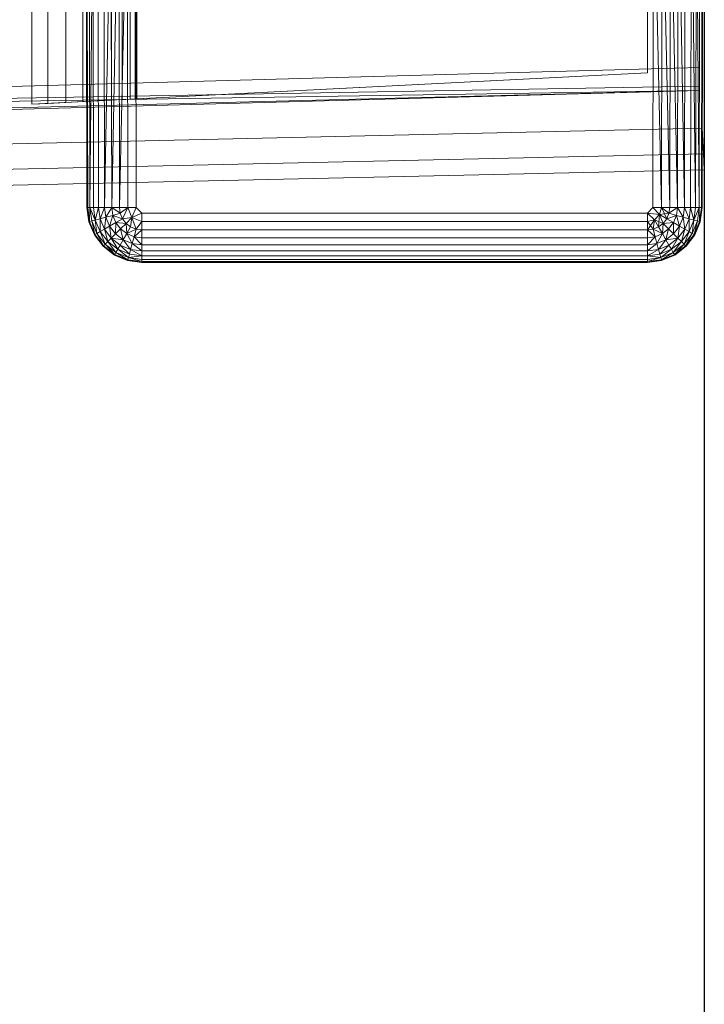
# Model space of a CAD drawing. Header units: metres. Extents: x 391.1 to 427.5, y 12.8 to 28.4.
# Tile 127 of 149: x 406.994 to 407.177, y 26.925 to 27.188. Entities that reach past the tile are written whole.
import ezdxf

# ---------------------------------------------------------------- set-up
doc = ezdxf.new("R2010")
doc.units = ezdxf.units.M
for name, color, linetype, lineweight in [('A-DETL-____-MBND', 7, 'Continuous', 18), ('A-WALL-____-MCUT', 7, 'Continuous', 25), ('A-WALL-____-OTLN', 7, 'Continuous', 25)]:
    doc.layers.add(name, color=color, linetype=linetype, lineweight=lineweight)

# ---------------------------------------------------------------- blocks, each defined once
blk = doc.blocks.new('Family - Evans PA-152028-03_TEL_P0A')
at = {"layer": 'A-WALL-____-MCUT', "color": 253, "true_color": 0xaaaaaa}
blk.add_line((0, 0), (0.8, 0), dxfattribs=at)
at = {"layer": 'A-WALL-____-OTLN', "color": 253, "true_color": 0xaaaaaa}
blk.add_line((0, 0), (0.8, 0), dxfattribs=at)
at = {"layer": 'A-WALL-____-OTLN', "color": 253, "lineweight": 18, "true_color": 0xaaaaaa}
blk.add_line((0, 0), (1.66046, 0), dxfattribs=at)
blk = doc.blocks.new('Family - Inodor PA-152420-03_TEL_P0A')
at = {"layer": 'A-DETL-____-MBND', "color": 253, "true_color": 0xaaaaaa}
for p, q in [((0.56258, 0.01465), (0.56258, 0.38826)), ((0.56258, 0.01465), (0.56258, 0.38826)), ((0.72691, 0.38826), (0.72691, 0.01465)), ((0.72691, 0.38826), (0.72691, 0.01465)), ((0.72691, 0.03582), (0.72691, 0.36417)), ((0.72691, 0.36417), (0.72691, 0.03582)), ((0.72747, 0.36417), (0.72747, 0.03582)), ((0.72747, 0.03582), (0.72747, 0.36417)), ((0.54781, 0.3624), (0.54781, 0.04228)), ((0.55211, 0.04249), (0.55211, 0.36218)), ((0.55695, 0.04274), (0.55695, 0.36194)), ((0.56149, 0.04297), (0.56149, 0.36171)), ((0.5656, 0.04318), (0.56559, 0.3615)), ((0.56914, 0.04336), (0.56914, 0.36132)), ((0.57201, 0.04351), (0.57201, 0.36117)), ((0.57413, 0.04361), (0.57413, 0.36106)), ((0.57542, 0.04368), (0.57542, 0.361)), ((0.57586, 0.0437), (0.57586, 0.36098)), ((0.71226, 0.05064), (0.71226, 0.35403)), ((0.71226, 0.05064), (0.71226, 0.35403)), ((0.56258, 0.01465), (0.56238, 0.10805)), ((0.56258, 0.01465), (0.56238, 0.10805)), ((0.56278, 0.01465), (0.56258, 0.10805)), ((0.56278, 0.01465), (0.56258, 0.10805)), ((0.56258, 0.10805), (0.56258, 0.01465)), ((0.56258, 0.10805), (0.56278, 0.01465)), ((0.56258, 0.10805), (0.56258, 0.01465)), ((0.56338, 0.01465), (0.56318, 0.10805)), ((0.56338, 0.01465), (0.56318, 0.10805)), ((0.56318, 0.10805), (0.56338, 0.01465)), ((0.56415, 0.10805), (0.56338, 0.01465)), ((0.56415, 0.10805), (0.56338, 0.01465)), ((0.56435, 0.01465), (0.56415, 0.10805)), ((0.56435, 0.01465), (0.56415, 0.10805)), ((0.56415, 0.10805), (0.56435, 0.01465)), ((0.56567, 0.01465), (0.56547, 0.10805)), ((0.56567, 0.01465), (0.56547, 0.10805)), ((0.56547, 0.10805), (0.56567, 0.01465)), ((0.5673, 0.01465), (0.5671, 0.10805)), ((0.5673, 0.01465), (0.5671, 0.10805)), ((0.5671, 0.10805), (0.5673, 0.01465)), ((0.56898, 0.10805), (0.5673, 0.01465)), ((0.56898, 0.10805), (0.5673, 0.01465)), ((0.56918, 0.01465), (0.56898, 0.10805)), ((0.56918, 0.01465), (0.56898, 0.10805)), ((0.56898, 0.10805), (0.56918, 0.01465)), ((0.57106, 0.10805), (0.56918, 0.01465)), ((0.57106, 0.10805), (0.56918, 0.01465)), ((0.57126, 0.01465), (0.57106, 0.10805)), ((0.57126, 0.01465), (0.57106, 0.10805)), ((0.57106, 0.10805), (0.57126, 0.01465)), ((0.57328, 0.10805), (0.57126, 0.01465)), ((0.57328, 0.10805), (0.57126, 0.01465)), ((0.57348, 0.01465), (0.57328, 0.10805)), ((0.57348, 0.01465), (0.57328, 0.10805)), ((0.57328, 0.10805), (0.57348, 0.01465)), ((0.57556, 0.10805), (0.57576, 0.01465)), ((0.57556, 0.10805), (0.57576, 0.01465)), ((0.57556, 0.10805), (0.57576, 0.01465)), ((0.71393, 0.10805), (0.71373, 0.01465)), ((0.71393, 0.10805), (0.71373, 0.01465)), ((0.71393, 0.10805), (0.71373, 0.01465)), ((0.71601, 0.01465), (0.71393, 0.10805)), ((0.71393, 0.10805), (0.71601, 0.01465)), ((0.71621, 0.10805), (0.71601, 0.01465)), ((0.71621, 0.10805), (0.71601, 0.01465)), ((0.71621, 0.10805), (0.71601, 0.01465)), ((0.71823, 0.01465), (0.71621, 0.10805)), ((0.71621, 0.10805), (0.71823, 0.01465)), ((0.71843, 0.10805), (0.71823, 0.01465)), ((0.71843, 0.10805), (0.71823, 0.01465)), ((0.71843, 0.10805), (0.71823, 0.01465)), ((0.72031, 0.01465), (0.71843, 0.10805)), ((0.71843, 0.10805), (0.72031, 0.01465)), ((0.72051, 0.10805), (0.72031, 0.01465)), ((0.72051, 0.10805), (0.72031, 0.01465)), ((0.72051, 0.10805), (0.72031, 0.01465)), ((0.72219, 0.01465), (0.72051, 0.10805)), ((0.72051, 0.10805), (0.72219, 0.01465)), ((0.72239, 0.10805), (0.72219, 0.01465)), ((0.72239, 0.10805), (0.72219, 0.01465)), ((0.72239, 0.10805), (0.72219, 0.01465)), ((0.72402, 0.10805), (0.72382, 0.01465)), ((0.72402, 0.10805), (0.72382, 0.01465)), ((0.72402, 0.10805), (0.72382, 0.01465)), ((0.72514, 0.01465), (0.72402, 0.10805)), ((0.72402, 0.10805), (0.72514, 0.01465)), ((0.72534, 0.10805), (0.72514, 0.01465)), ((0.72534, 0.10805), (0.72514, 0.01465)), ((0.72534, 0.10805), (0.72514, 0.01465)), ((0.72611, 0.01465), (0.72534, 0.10805)), ((0.72534, 0.10805), (0.72611, 0.01465)), ((0.72631, 0.10805), (0.72611, 0.01465)), ((0.72631, 0.10805), (0.72611, 0.01465)), ((0.72631, 0.10805), (0.72611, 0.01465)), ((0.72691, 0.10805), (0.72671, 0.01465)), ((0.72691, 0.10805), (0.72671, 0.01465)), ((0.72691, 0.10805), (0.72671, 0.01465)), ((0.72711, 0.10805), (0.72691, 0.01465)), ((0.72711, 0.10805), (0.72691, 0.01465)), ((0.72691, 0.01465), (0.72691, 0.10805)), ((0.72691, 0.10805), (0.72691, 0.01465)), ((0.7262, 0.07896), (0.7262, 0.05207)), ((0.7262, 0.05207), (0.21652, 0.03799)), ((0.71226, 0.05064), (0.54781, 0.04228)), ((0.57586, 0.0437), (0.71226, 0.05064)), ((0.7262, 0.05207), (0.7262, 0.04712)), ((0.7262, 0.04712), (0.21652, 0.03799)), ((0.7262, 0.04594), (0.21652, 0.03799)), ((0.7262, 0.04594), (0.21652, 0.03305)), ((0.7262, 0.04594), (0.21652, 0.03186)), ((0.7262, 0.04712), (0.7262, 0.04594)), ((0.54781, 0.04228), (0.55211, 0.04249)), ((0.55211, 0.04249), (0.55695, 0.04274)), ((0.55695, 0.04274), (0.56149, 0.04297)), ((0.56149, 0.04297), (0.5656, 0.04318)), ((0.5656, 0.04318), (0.56914, 0.04336)), ((0.56914, 0.04336), (0.57201, 0.04351)), ((0.57201, 0.04351), (0.57413, 0.04361)), ((0.57413, 0.04361), (0.57542, 0.04368)), ((0.57542, 0.04368), (0.57586, 0.0437)), ((0.40749, 0.0287), (0.72691, 0.03582)), ((0.40749, 0.0287), (0.72691, 0.03582)), ((0.72725, 0.02899), (0.72691, 0.03582)), ((0.72691, 0.03582), (0.72725, 0.02899)), ((0.72747, 0.03582), (0.72747, 0.02899)), ((0.72747, 0.02899), (0.72747, 0.03582)), ((0.40776, 0.02187), (0.72725, 0.02899)), ((0.40776, 0.02187), (0.72725, 0.02899)), ((0.72747, 0.02477), (0.72725, 0.02899)), ((0.72725, 0.02899), (0.72747, 0.02477)), ((0.72747, 0.02899), (0.72747, 0.02477)), ((0.72747, 0.02477), (0.72747, 0.02899)), ((0.40793, 0.01764), (0.72747, 0.02477)), ((0.40793, 0.01764), (0.72747, 0.02477)), ((0.56278, 0.01465), (0.56258, 0.01465)), ((0.56308, 0.01086), (0.56258, 0.01465)), ((0.56308, 0.01086), (0.56258, 0.01465)), ((0.56308, 0.01086), (0.56258, 0.01465)), ((0.56278, 0.01465), (0.56258, 0.01465)), ((0.56278, 0.01465), (0.56258, 0.01465)), ((0.56308, 0.01086), (0.56258, 0.01465)), ((0.56338, 0.01465), (0.56278, 0.01465)), ((0.56328, 0.01091), (0.56278, 0.01465)), ((0.56278, 0.01465), (0.56338, 0.01465)), ((0.56338, 0.01465), (0.56278, 0.01465)), ((0.56328, 0.01091), (0.56278, 0.01465)), ((0.56278, 0.01465), (0.56308, 0.01086)), ((0.56278, 0.01465), (0.56328, 0.01091)), ((0.56278, 0.01465), (0.56308, 0.01086)), ((0.56338, 0.01465), (0.56328, 0.01091)), ((0.56338, 0.01465), (0.56328, 0.01091)), ((0.56435, 0.01465), (0.56338, 0.01465)), ((0.56385, 0.01106), (0.56338, 0.01465)), ((0.56435, 0.01465), (0.56338, 0.01465)), ((0.56435, 0.01465), (0.56338, 0.01465)), ((0.56479, 0.01132), (0.56338, 0.01465)), ((0.56338, 0.01465), (0.56479, 0.01132)), ((0.56338, 0.01465), (0.56385, 0.01106)), ((0.56338, 0.01465), (0.56385, 0.01106)), ((0.56567, 0.01465), (0.56435, 0.01465)), ((0.56479, 0.01132), (0.56435, 0.01465)), ((0.56435, 0.01465), (0.56567, 0.01465)), ((0.56567, 0.01465), (0.56435, 0.01465)), ((0.56479, 0.01132), (0.56435, 0.01465)), ((0.56435, 0.01465), (0.56479, 0.01132)), ((0.56567, 0.01465), (0.56479, 0.01132)), ((0.56567, 0.01465), (0.56479, 0.01132)), ((0.5673, 0.01465), (0.56567, 0.01465)), ((0.56607, 0.01166), (0.56567, 0.01465)), ((0.56567, 0.01465), (0.5673, 0.01465)), ((0.5673, 0.01465), (0.56567, 0.01465)), ((0.56607, 0.01166), (0.56567, 0.01465)), ((0.56567, 0.01465), (0.56607, 0.01166)), ((0.5673, 0.01465), (0.56607, 0.01166)), ((0.5673, 0.01465), (0.56607, 0.01166)), ((0.56918, 0.01465), (0.5673, 0.01465)), ((0.56764, 0.01208), (0.5673, 0.01465)), ((0.56918, 0.01465), (0.5673, 0.01465)), ((0.56918, 0.01465), (0.5673, 0.01465)), ((0.56764, 0.01208), (0.5673, 0.01465)), ((0.5673, 0.01465), (0.56764, 0.01208)), ((0.56918, 0.01465), (0.56764, 0.01208)), ((0.56918, 0.01465), (0.56764, 0.01208)), ((0.57126, 0.01465), (0.56918, 0.01465)), ((0.56946, 0.01257), (0.56918, 0.01465)), ((0.57126, 0.01465), (0.56918, 0.01465)), ((0.57126, 0.01465), (0.56918, 0.01465)), ((0.57147, 0.01311), (0.56918, 0.01465)), ((0.56918, 0.01465), (0.57147, 0.01311)), ((0.56918, 0.01465), (0.56946, 0.01257)), ((0.56918, 0.01465), (0.56946, 0.01257)), ((0.57348, 0.01465), (0.57126, 0.01465)), ((0.57147, 0.01311), (0.57126, 0.01465)), ((0.57348, 0.01465), (0.57126, 0.01465)), ((0.57126, 0.01465), (0.57147, 0.01311)), ((0.57126, 0.01465), (0.57348, 0.01465)), ((0.57126, 0.01465), (0.57147, 0.01311)), ((0.57348, 0.01465), (0.57147, 0.01311)), ((0.57348, 0.01465), (0.57147, 0.01311)), ((0.57348, 0.01465), (0.57147, 0.01311)), ((0.57348, 0.01465), (0.57206, 0.01167)), ((0.57348, 0.01465), (0.57206, 0.01167)), ((0.57576, 0.01465), (0.57348, 0.01465)), ((0.57458, 0.012), (0.57348, 0.01465)), ((0.57348, 0.01465), (0.57576, 0.01465)), ((0.57348, 0.01465), (0.57458, 0.012)), ((0.57576, 0.01465), (0.57458, 0.012)), ((0.57576, 0.01465), (0.57458, 0.012)), ((0.57723, 0.01318), (0.57458, 0.012)), ((0.57723, 0.01318), (0.57458, 0.012)), ((0.57723, 0.01318), (0.57576, 0.01465)), ((0.57576, 0.01465), (0.57723, 0.01318)), ((0.57576, 0.01465), (0.57723, 0.01318)), ((0.71226, 0.01318), (0.57723, 0.01318)), ((0.57723, 0.01318), (0.57723, 0.0109)), ((0.71226, 0.01318), (0.57723, 0.01318)), ((0.71226, 0.01318), (0.57723, 0.01318)), ((0.57723, 0.01318), (0.57723, 0.0109)), ((0.71373, 0.01465), (0.71226, 0.01318)), ((0.71373, 0.01465), (0.71226, 0.01318)), ((0.71373, 0.01465), (0.71226, 0.01318)), ((0.71413, 0.0114), (0.71226, 0.01318)), ((0.71226, 0.01318), (0.71226, 0.0109)), ((0.71551, 0.01277), (0.71226, 0.01318)), ((0.71226, 0.01318), (0.71551, 0.01277)), ((0.71226, 0.01318), (0.71413, 0.0114)), ((0.71226, 0.01318), (0.71226, 0.0109)), ((0.71226, 0.01318), (0.71413, 0.0114)), ((0.71226, 0.01318), (0.71226, 0.0109)), ((0.71601, 0.01465), (0.71373, 0.01465)), ((0.71551, 0.01277), (0.71373, 0.01465)), ((0.71601, 0.01465), (0.71373, 0.01465)), ((0.71373, 0.01465), (0.71601, 0.01465)), ((0.71373, 0.01465), (0.71551, 0.01277)), ((0.71373, 0.01465), (0.71551, 0.01277)), ((0.71601, 0.01465), (0.71551, 0.01277)), ((0.71601, 0.01465), (0.71551, 0.01277)), ((0.71601, 0.01465), (0.71551, 0.01277)), ((0.71823, 0.01465), (0.71601, 0.01465)), ((0.71802, 0.01311), (0.71601, 0.01465)), ((0.71823, 0.01465), (0.71601, 0.01465)), ((0.71823, 0.01465), (0.71601, 0.01465)), ((0.71802, 0.01311), (0.71601, 0.01465)), ((0.71601, 0.01465), (0.71802, 0.01311)), ((0.71601, 0.01465), (0.71743, 0.01167)), ((0.71601, 0.01465), (0.71743, 0.01167)), ((0.71802, 0.01311), (0.71823, 0.01465)), ((0.72031, 0.01465), (0.71802, 0.01311)), ((0.71802, 0.01311), (0.71823, 0.01465)), ((0.72031, 0.01465), (0.71802, 0.01311)), ((0.71823, 0.01465), (0.71802, 0.01311)), ((0.72031, 0.01465), (0.71823, 0.01465)), ((0.72031, 0.01465), (0.71823, 0.01465)), ((0.72031, 0.01465), (0.71823, 0.01465)), ((0.72031, 0.01465), (0.72003, 0.01257)), ((0.72031, 0.01465), (0.72003, 0.01257)), ((0.72031, 0.01465), (0.72003, 0.01257)), ((0.72219, 0.01465), (0.72031, 0.01465)), ((0.72219, 0.01465), (0.72031, 0.01465)), ((0.72219, 0.01465), (0.72031, 0.01465)), ((0.72185, 0.01208), (0.72031, 0.01465)), ((0.72031, 0.01465), (0.72185, 0.01208)), ((0.72219, 0.01465), (0.72185, 0.01208)), ((0.72219, 0.01465), (0.72185, 0.01208)), ((0.72219, 0.01465), (0.72185, 0.01208)), ((0.72382, 0.01465), (0.72219, 0.01465)), ((0.72382, 0.01465), (0.72219, 0.01465)), ((0.72382, 0.01465), (0.72219, 0.01465)), ((0.72342, 0.01166), (0.72219, 0.01465)), ((0.72219, 0.01465), (0.72342, 0.01166)), ((0.72382, 0.01465), (0.72342, 0.01166)), ((0.72382, 0.01465), (0.72342, 0.01166)), ((0.72382, 0.01465), (0.72342, 0.01166)), ((0.72514, 0.01465), (0.72382, 0.01465)), ((0.72514, 0.01465), (0.72382, 0.01465)), ((0.72514, 0.01465), (0.72382, 0.01465)), ((0.7247, 0.01132), (0.72382, 0.01465)), ((0.72382, 0.01465), (0.7247, 0.01132)), ((0.7247, 0.01132), (0.72514, 0.01465)), ((0.72611, 0.01465), (0.7247, 0.01132)), ((0.7247, 0.01132), (0.72514, 0.01465)), ((0.72611, 0.01465), (0.7247, 0.01132)), ((0.72514, 0.01465), (0.7247, 0.01132)), ((0.72611, 0.01465), (0.72514, 0.01465)), ((0.72611, 0.01465), (0.72514, 0.01465)), ((0.72611, 0.01465), (0.72514, 0.01465)), ((0.72611, 0.01465), (0.72564, 0.01106)), ((0.72611, 0.01465), (0.72564, 0.01106)), ((0.72611, 0.01465), (0.72564, 0.01106)), ((0.72671, 0.01465), (0.72611, 0.01465)), ((0.72671, 0.01465), (0.72611, 0.01465)), ((0.72671, 0.01465), (0.72611, 0.01465)), ((0.72621, 0.01091), (0.72611, 0.01465)), ((0.72611, 0.01465), (0.72621, 0.01091)), ((0.72671, 0.01465), (0.72621, 0.01091)), ((0.72671, 0.01465), (0.72621, 0.01091)), ((0.72671, 0.01465), (0.72621, 0.01091)), ((0.72691, 0.01465), (0.72641, 0.01086)), ((0.72691, 0.01465), (0.72641, 0.01086)), ((0.72691, 0.01465), (0.72641, 0.01086)), ((0.72691, 0.01465), (0.72641, 0.01086)), ((0.72641, 0.01086), (0.72671, 0.01465)), ((0.72671, 0.01465), (0.72641, 0.01086)), ((0.72691, 0.01465), (0.72671, 0.01465)), ((0.72691, 0.01465), (0.72671, 0.01465)), ((0.72691, 0.01465), (0.72671, 0.01465)), ((0.56328, 0.01091), (0.56308, 0.01086)), ((0.56328, 0.01091), (0.56308, 0.01086)), ((0.56328, 0.01091), (0.56308, 0.01086)), ((0.56455, 0.00733), (0.56308, 0.01086)), ((0.56455, 0.00733), (0.56308, 0.01086)), ((0.56455, 0.00733), (0.56308, 0.01086)), ((0.56455, 0.00733), (0.56308, 0.01086)), ((0.56385, 0.01106), (0.56328, 0.01091)), ((0.56385, 0.01106), (0.56328, 0.01091)), ((0.56385, 0.01106), (0.56328, 0.01091)), ((0.56472, 0.00743), (0.56328, 0.01091)), ((0.56472, 0.00743), (0.56328, 0.01091)), ((0.56328, 0.01091), (0.56455, 0.00733)), ((0.56328, 0.01091), (0.56472, 0.00743)), ((0.56328, 0.01091), (0.56455, 0.00733)), ((0.56479, 0.01132), (0.56385, 0.01106)), ((0.56479, 0.01132), (0.56385, 0.01106)), ((0.56479, 0.01132), (0.56385, 0.01106)), ((0.56524, 0.00772), (0.56385, 0.01106)), ((0.56524, 0.00772), (0.56385, 0.01106)), ((0.56385, 0.01106), (0.56472, 0.00743)), ((0.56385, 0.01106), (0.56524, 0.00772)), ((0.56385, 0.01106), (0.56472, 0.00743)), ((0.56607, 0.01166), (0.56479, 0.01132)), ((0.56607, 0.01166), (0.56479, 0.01132)), ((0.56607, 0.01166), (0.56479, 0.01132)), ((0.56608, 0.00821), (0.56479, 0.01132)), ((0.56608, 0.00821), (0.56479, 0.01132)), ((0.56479, 0.01132), (0.56524, 0.00772)), ((0.56479, 0.01132), (0.56608, 0.00821)), ((0.56479, 0.01132), (0.56524, 0.00772)), ((0.56764, 0.01208), (0.56607, 0.01166)), ((0.56764, 0.01208), (0.56607, 0.01166)), ((0.56764, 0.01208), (0.56607, 0.01166)), ((0.56722, 0.00887), (0.56607, 0.01166)), ((0.56722, 0.00887), (0.56607, 0.01166)), ((0.56607, 0.01166), (0.56608, 0.00821)), ((0.56607, 0.01166), (0.56722, 0.00887)), ((0.56607, 0.01166), (0.56608, 0.00821)), ((0.56764, 0.01208), (0.56722, 0.00887)), ((0.56764, 0.01208), (0.56722, 0.00887)), ((0.56946, 0.01257), (0.56764, 0.01208)), ((0.56946, 0.01257), (0.56764, 0.01208)), ((0.56946, 0.01257), (0.56764, 0.01208)), ((0.56863, 0.00968), (0.56764, 0.01208)), ((0.56863, 0.00968), (0.56764, 0.01208)), ((0.56764, 0.01208), (0.56863, 0.00968)), ((0.56946, 0.01257), (0.56863, 0.00968)), ((0.56946, 0.01257), (0.56863, 0.00968)), ((0.57026, 0.01062), (0.56863, 0.00968)), ((0.57026, 0.01062), (0.56863, 0.00968)), ((0.57026, 0.01062), (0.56863, 0.00968)), ((0.57147, 0.01311), (0.56946, 0.01257)), ((0.57147, 0.01311), (0.56946, 0.01257)), ((0.57147, 0.01311), (0.56946, 0.01257)), ((0.57026, 0.01062), (0.56946, 0.01257)), ((0.57206, 0.01167), (0.56946, 0.01257)), ((0.56946, 0.01257), (0.57206, 0.01167)), ((0.56946, 0.01257), (0.57026, 0.01062)), ((0.56946, 0.01257), (0.57026, 0.01062)), ((0.57026, 0.01062), (0.57021, 0.00763)), ((0.57026, 0.01062), (0.57021, 0.00763)), ((0.57206, 0.01167), (0.57026, 0.01062)), ((0.57206, 0.01167), (0.57026, 0.01062)), ((0.57206, 0.01167), (0.57026, 0.01062)), ((0.57154, 0.00896), (0.57026, 0.01062)), ((0.57301, 0.01043), (0.57026, 0.01062)), ((0.57026, 0.01062), (0.57301, 0.01043)), ((0.57026, 0.01062), (0.57154, 0.00896)), ((0.57026, 0.01062), (0.57154, 0.00896)), ((0.57206, 0.01167), (0.57147, 0.01311)), ((0.57206, 0.01167), (0.57147, 0.01311)), ((0.57147, 0.01311), (0.57206, 0.01167)), ((0.57458, 0.012), (0.57206, 0.01167)), ((0.57458, 0.012), (0.57206, 0.01167)), ((0.57458, 0.012), (0.57206, 0.01167)), ((0.57301, 0.01043), (0.57206, 0.01167)), ((0.57301, 0.01043), (0.57206, 0.01167)), ((0.57206, 0.01167), (0.57301, 0.01043)), ((0.57458, 0.012), (0.57301, 0.01043)), ((0.57458, 0.012), (0.57301, 0.01043)), ((0.57458, 0.012), (0.57301, 0.01043)), ((0.57458, 0.012), (0.57425, 0.00948)), ((0.57458, 0.012), (0.57425, 0.00948)), ((0.57458, 0.012), (0.57425, 0.00948)), ((0.57723, 0.0109), (0.57458, 0.012)), ((0.57458, 0.012), (0.57723, 0.0109)), ((0.57458, 0.012), (0.57569, 0.00888)), ((0.57458, 0.012), (0.57569, 0.00888)), ((0.57723, 0.0109), (0.57569, 0.00888)), ((0.57723, 0.0109), (0.57569, 0.00888)), ((0.57723, 0.0109), (0.57569, 0.00888)), ((0.71226, 0.0109), (0.57723, 0.0109)), ((0.57723, 0.0109), (0.57723, 0.00868)), ((0.71226, 0.0109), (0.57723, 0.0109)), ((0.57723, 0.0109), (0.57723, 0.00868)), ((0.71226, 0.0109), (0.57723, 0.0109)), ((0.57723, 0.0109), (0.57723, 0.00868)), ((0.71413, 0.0114), (0.71226, 0.0109)), ((0.71413, 0.0114), (0.71226, 0.0109)), ((0.71413, 0.0114), (0.71226, 0.00868)), ((0.71413, 0.0114), (0.71226, 0.0109)), ((0.71413, 0.0114), (0.71226, 0.00868)), ((0.7138, 0.00888), (0.71226, 0.0109)), ((0.71226, 0.0109), (0.71226, 0.00868)), ((0.71226, 0.00868), (0.71226, 0.0109)), ((0.71226, 0.0109), (0.71226, 0.00868)), ((0.71413, 0.0114), (0.7138, 0.00888)), ((0.71413, 0.0114), (0.7138, 0.00888)), ((0.71413, 0.0114), (0.7138, 0.00888)), ((0.71551, 0.01277), (0.71413, 0.0114)), ((0.71551, 0.01277), (0.71413, 0.0114)), ((0.71551, 0.01277), (0.71413, 0.0114)), ((0.71648, 0.01043), (0.71413, 0.0114)), ((0.71524, 0.00948), (0.71413, 0.0114)), ((0.71524, 0.00948), (0.71413, 0.0114)), ((0.71413, 0.0114), (0.71524, 0.00948)), ((0.71551, 0.01277), (0.71524, 0.00948)), ((0.71551, 0.01277), (0.71524, 0.00948)), ((0.71802, 0.01311), (0.71551, 0.01277)), ((0.71743, 0.01167), (0.71551, 0.01277)), ((0.71648, 0.01043), (0.71551, 0.01277)), ((0.71743, 0.01167), (0.71551, 0.01277)), ((0.71551, 0.01277), (0.71743, 0.01167)), ((0.71551, 0.01277), (0.71648, 0.01043)), ((0.71551, 0.01277), (0.71648, 0.01043)), ((0.71743, 0.01167), (0.71648, 0.01043)), ((0.71743, 0.01167), (0.71648, 0.01043)), ((0.71743, 0.01167), (0.71648, 0.01043)), ((0.71923, 0.01062), (0.71648, 0.01043)), ((0.71923, 0.01062), (0.71648, 0.01043)), ((0.71802, 0.01311), (0.71743, 0.01167)), ((0.71802, 0.01311), (0.71743, 0.01167)), ((0.71802, 0.01311), (0.71743, 0.01167)), ((0.72003, 0.01257), (0.71743, 0.01167)), ((0.72003, 0.01257), (0.71743, 0.01167)), ((0.71923, 0.01062), (0.71743, 0.01167)), ((0.71923, 0.01062), (0.71743, 0.01167)), ((0.71743, 0.01167), (0.71923, 0.01062)), ((0.71923, 0.01062), (0.71795, 0.00896)), ((0.71923, 0.01062), (0.71795, 0.00896)), ((0.71923, 0.01062), (0.71795, 0.00896)), ((0.72003, 0.01257), (0.71802, 0.01311)), ((0.72003, 0.01257), (0.71802, 0.01311)), ((0.71802, 0.01311), (0.72003, 0.01257)), ((0.72003, 0.01257), (0.71923, 0.01062)), ((0.72003, 0.01257), (0.71923, 0.01062)), ((0.72003, 0.01257), (0.71923, 0.01062)), ((0.72086, 0.00968), (0.71923, 0.01062)), ((0.72086, 0.00968), (0.71923, 0.01062)), ((0.71923, 0.01062), (0.72086, 0.00968)), ((0.71923, 0.01062), (0.71928, 0.00763)), ((0.71923, 0.01062), (0.71928, 0.00763)), ((0.72185, 0.01208), (0.72003, 0.01257)), ((0.72185, 0.01208), (0.72003, 0.01257)), ((0.72003, 0.01257), (0.72185, 0.01208)), ((0.72003, 0.01257), (0.72086, 0.00968)), ((0.72003, 0.01257), (0.72086, 0.00968)), ((0.72185, 0.01208), (0.72086, 0.00968)), ((0.72185, 0.01208), (0.72086, 0.00968)), ((0.72185, 0.01208), (0.72086, 0.00968)), ((0.72342, 0.01166), (0.72185, 0.01208)), ((0.72342, 0.01166), (0.72185, 0.01208)), ((0.72185, 0.01208), (0.72342, 0.01166)), ((0.72185, 0.01208), (0.72227, 0.00887)), ((0.72185, 0.01208), (0.72227, 0.00887)), ((0.72342, 0.01166), (0.72227, 0.00887)), ((0.72342, 0.01166), (0.72227, 0.00887)), ((0.72342, 0.01166), (0.72227, 0.00887)), ((0.72342, 0.01166), (0.72341, 0.00821)), ((0.72342, 0.01166), (0.72341, 0.00821)), ((0.7247, 0.01132), (0.72341, 0.00821)), ((0.7247, 0.01132), (0.72341, 0.00821)), ((0.7247, 0.01132), (0.72341, 0.00821)), ((0.7247, 0.01132), (0.72342, 0.01166)), ((0.7247, 0.01132), (0.72342, 0.01166)), ((0.72342, 0.01166), (0.7247, 0.01132)), ((0.7247, 0.01132), (0.72425, 0.00772)), ((0.7247, 0.01132), (0.72425, 0.00772)), ((0.72564, 0.01106), (0.72425, 0.00772)), ((0.72564, 0.01106), (0.72425, 0.00772)), ((0.72564, 0.01106), (0.72425, 0.00772)), ((0.72564, 0.01106), (0.7247, 0.01132)), ((0.72564, 0.01106), (0.7247, 0.01132)), ((0.7247, 0.01132), (0.72564, 0.01106)), ((0.72564, 0.01106), (0.72477, 0.00743)), ((0.72564, 0.01106), (0.72477, 0.00743)), ((0.72621, 0.01091), (0.72477, 0.00743)), ((0.72621, 0.01091), (0.72477, 0.00743)), ((0.72621, 0.01091), (0.72477, 0.00743)), ((0.72621, 0.01091), (0.72494, 0.00733)), ((0.72621, 0.01091), (0.72494, 0.00733)), ((0.72641, 0.01086), (0.72494, 0.00733)), ((0.72641, 0.01086), (0.72494, 0.00733)), ((0.72641, 0.01086), (0.72494, 0.00733)), ((0.72641, 0.01086), (0.72494, 0.00733)), ((0.72621, 0.01091), (0.72564, 0.01106)), ((0.72621, 0.01091), (0.72564, 0.01106)), ((0.72564, 0.01106), (0.72621, 0.01091)), ((0.72641, 0.01086), (0.72621, 0.01091)), ((0.72641, 0.01086), (0.72621, 0.01091)), ((0.72621, 0.01091), (0.72641, 0.01086)), ((0.56608, 0.00821), (0.56524, 0.00772)), ((0.56608, 0.00821), (0.56524, 0.00772)), ((0.56608, 0.00821), (0.56524, 0.00772)), ((0.56722, 0.00887), (0.56608, 0.00821)), ((0.56722, 0.00887), (0.56608, 0.00821)), ((0.56722, 0.00887), (0.56608, 0.00821)), ((0.56812, 0.00554), (0.56608, 0.00821)), ((0.56812, 0.00554), (0.56608, 0.00821)), ((0.56608, 0.00821), (0.56744, 0.00485)), ((0.56608, 0.00821), (0.56812, 0.00554)), ((0.56608, 0.00821), (0.56744, 0.00485)), ((0.56863, 0.00968), (0.56722, 0.00887)), ((0.56863, 0.00968), (0.56722, 0.00887)), ((0.56863, 0.00968), (0.56722, 0.00887)), ((0.56906, 0.00648), (0.56722, 0.00887)), ((0.56906, 0.00648), (0.56722, 0.00887)), ((0.56722, 0.00887), (0.56812, 0.00554)), ((0.56722, 0.00887), (0.56906, 0.00648)), ((0.56722, 0.00887), (0.56812, 0.00554)), ((0.57021, 0.00763), (0.56863, 0.00968)), ((0.57021, 0.00763), (0.56863, 0.00968)), ((0.56863, 0.00968), (0.56906, 0.00648)), ((0.56863, 0.00968), (0.57021, 0.00763)), ((0.56863, 0.00968), (0.56906, 0.00648)), ((0.57154, 0.00896), (0.57021, 0.00763)), ((0.57154, 0.00896), (0.57021, 0.00763)), ((0.57154, 0.00896), (0.57021, 0.00763)), ((0.57301, 0.01043), (0.57154, 0.00896)), ((0.57301, 0.01043), (0.57154, 0.00896)), ((0.57301, 0.01043), (0.57154, 0.00896)), ((0.57321, 0.00768), (0.57154, 0.00896)), ((0.57321, 0.00768), (0.57154, 0.00896)), ((0.57154, 0.00896), (0.57321, 0.00768)), ((0.57154, 0.00896), (0.57227, 0.00605)), ((0.57154, 0.00896), (0.57227, 0.00605)), ((0.57425, 0.00948), (0.57301, 0.01043)), ((0.57425, 0.00948), (0.57301, 0.01043)), ((0.57301, 0.01043), (0.57425, 0.00948)), ((0.57301, 0.01043), (0.57321, 0.00768)), ((0.57301, 0.01043), (0.57321, 0.00768)), ((0.57425, 0.00948), (0.57321, 0.00768)), ((0.57425, 0.00948), (0.57321, 0.00768)), ((0.57425, 0.00948), (0.57321, 0.00768)), ((0.57569, 0.00888), (0.57321, 0.00768)), ((0.57569, 0.00888), (0.57321, 0.00768)), ((0.57569, 0.00888), (0.57425, 0.00948)), ((0.57569, 0.00888), (0.57425, 0.00948)), ((0.57425, 0.00948), (0.57569, 0.00888)), ((0.57515, 0.00687), (0.57569, 0.00888)), ((0.57569, 0.00888), (0.57515, 0.00687)), ((0.57569, 0.00888), (0.57515, 0.00687)), ((0.57723, 0.00868), (0.57515, 0.00687)), ((0.57723, 0.00868), (0.57515, 0.00687)), ((0.57723, 0.00868), (0.57569, 0.00888)), ((0.57723, 0.00868), (0.57569, 0.00888)), ((0.57569, 0.00888), (0.57723, 0.00868)), ((0.71226, 0.00868), (0.57723, 0.00868)), ((0.57723, 0.00868), (0.57723, 0.0066)), ((0.71226, 0.00868), (0.57723, 0.00868)), ((0.71226, 0.00868), (0.57723, 0.00868)), ((0.57723, 0.00868), (0.57723, 0.0066)), ((0.57723, 0.00868), (0.57723, 0.0066)), ((0.7138, 0.00888), (0.71226, 0.00868)), ((0.7138, 0.00888), (0.71226, 0.00868)), ((0.7138, 0.00888), (0.71226, 0.00868)), ((0.71226, 0.00868), (0.71226, 0.0066)), ((0.71434, 0.00687), (0.71226, 0.00868)), ((0.71226, 0.00868), (0.71226, 0.0066)), ((0.71226, 0.00868), (0.71434, 0.00687)), ((0.71226, 0.00868), (0.71226, 0.0066)), ((0.71524, 0.00948), (0.7138, 0.00888)), ((0.71524, 0.00948), (0.7138, 0.00888)), ((0.71524, 0.00948), (0.7138, 0.00888)), ((0.7138, 0.00888), (0.71434, 0.00687)), ((0.71628, 0.00768), (0.7138, 0.00888)), ((0.7138, 0.00888), (0.71434, 0.00687)), ((0.7138, 0.00888), (0.71628, 0.00768)), ((0.7138, 0.00888), (0.71434, 0.00687)), ((0.71648, 0.01043), (0.71524, 0.00948)), ((0.71648, 0.01043), (0.71524, 0.00948)), ((0.71648, 0.01043), (0.71524, 0.00948)), ((0.71628, 0.00768), (0.71524, 0.00948)), ((0.71628, 0.00768), (0.71524, 0.00948)), ((0.71524, 0.00948), (0.71628, 0.00768)), ((0.71648, 0.01043), (0.71628, 0.00768)), ((0.71648, 0.01043), (0.71628, 0.00768)), ((0.71795, 0.00896), (0.71628, 0.00768)), ((0.71795, 0.00896), (0.71628, 0.00768)), ((0.71795, 0.00896), (0.71628, 0.00768)), ((0.71795, 0.00896), (0.71648, 0.01043)), ((0.71795, 0.00896), (0.71648, 0.01043)), ((0.71648, 0.01043), (0.71795, 0.00896)), ((0.71795, 0.00896), (0.71722, 0.00605)), ((0.71795, 0.00896), (0.71722, 0.00605)), ((0.71928, 0.00763), (0.71795, 0.00896)), ((0.71928, 0.00763), (0.71795, 0.00896)), ((0.71795, 0.00896), (0.71928, 0.00763)), ((0.72086, 0.00968), (0.71928, 0.00763)), ((0.72086, 0.00968), (0.71928, 0.00763)), ((0.72086, 0.00968), (0.71928, 0.00763)), ((0.72086, 0.00968), (0.72043, 0.00648)), ((0.72086, 0.00968), (0.72043, 0.00648)), ((0.72227, 0.00887), (0.72043, 0.00648)), ((0.72227, 0.00887), (0.72043, 0.00648)), ((0.72227, 0.00887), (0.72043, 0.00648)), ((0.72227, 0.00887), (0.72086, 0.00968)), ((0.72227, 0.00887), (0.72086, 0.00968)), ((0.72086, 0.00968), (0.72227, 0.00887)), ((0.72227, 0.00887), (0.72136, 0.00554)), ((0.72227, 0.00887), (0.72136, 0.00554)), ((0.72341, 0.00821), (0.72136, 0.00554)), ((0.72341, 0.00821), (0.72136, 0.00554)), ((0.72341, 0.00821), (0.72136, 0.00554)), ((0.72341, 0.00821), (0.72205, 0.00485)), ((0.72341, 0.00821), (0.72205, 0.00485)), ((0.72341, 0.00821), (0.72227, 0.00887)), ((0.72341, 0.00821), (0.72227, 0.00887)), ((0.72227, 0.00887), (0.72341, 0.00821)), ((0.72425, 0.00772), (0.72341, 0.00821)), ((0.72425, 0.00772), (0.72341, 0.00821)), ((0.72341, 0.00821), (0.72425, 0.00772)), ((0.56472, 0.00743), (0.56455, 0.00733)), ((0.56472, 0.00743), (0.56455, 0.00733)), ((0.56472, 0.00743), (0.56455, 0.00733)), ((0.56687, 0.00429), (0.56455, 0.00733)), ((0.56687, 0.00429), (0.56455, 0.00733)), ((0.56687, 0.00429), (0.56455, 0.00733)), ((0.56687, 0.00429), (0.56455, 0.00733)), ((0.56524, 0.00772), (0.56472, 0.00743)), ((0.56524, 0.00772), (0.56472, 0.00743)), ((0.56524, 0.00772), (0.56472, 0.00743)), ((0.56702, 0.00443), (0.56472, 0.00743)), ((0.56702, 0.00443), (0.56472, 0.00743)), ((0.56472, 0.00743), (0.56687, 0.00429)), ((0.56472, 0.00743), (0.56702, 0.00443)), ((0.56472, 0.00743), (0.56687, 0.00429)), ((0.56744, 0.00485), (0.56524, 0.00772)), ((0.56744, 0.00485), (0.56524, 0.00772)), ((0.56524, 0.00772), (0.56702, 0.00443)), ((0.56524, 0.00772), (0.56744, 0.00485)), ((0.56524, 0.00772), (0.56702, 0.00443)), ((0.56812, 0.00554), (0.56744, 0.00485)), ((0.56812, 0.00554), (0.56744, 0.00485)), ((0.56812, 0.00554), (0.56744, 0.00485)), ((0.56906, 0.00648), (0.56812, 0.00554)), ((0.56906, 0.00648), (0.56812, 0.00554)), ((0.56906, 0.00648), (0.56812, 0.00554)), ((0.57079, 0.0035), (0.56812, 0.00554)), ((0.57079, 0.0035), (0.56812, 0.00554)), ((0.56812, 0.00554), (0.57031, 0.00265)), ((0.56812, 0.00554), (0.57079, 0.0035)), ((0.56812, 0.00554), (0.57031, 0.00265)), ((0.57021, 0.00763), (0.56906, 0.00648)), ((0.57021, 0.00763), (0.56906, 0.00648)), ((0.57021, 0.00763), (0.56906, 0.00648)), ((0.57145, 0.00464), (0.56906, 0.00648)), ((0.57227, 0.00605), (0.56906, 0.00648)), ((0.56906, 0.00648), (0.57227, 0.00605)), ((0.56906, 0.00648), (0.57145, 0.00464)), ((0.56906, 0.00648), (0.57079, 0.0035)), ((0.56906, 0.00648), (0.57145, 0.00464)), ((0.56906, 0.00648), (0.57079, 0.0035)), ((0.57227, 0.00605), (0.57021, 0.00763)), ((0.57227, 0.00605), (0.57021, 0.00763)), ((0.57021, 0.00763), (0.57227, 0.00605)), ((0.57227, 0.00605), (0.57145, 0.00464)), ((0.57227, 0.00605), (0.57145, 0.00464)), ((0.57227, 0.00605), (0.57145, 0.00464)), ((0.57321, 0.00768), (0.57227, 0.00605)), ((0.57321, 0.00768), (0.57227, 0.00605)), ((0.57321, 0.00768), (0.57227, 0.00605)), ((0.57466, 0.00505), (0.57227, 0.00605)), ((0.57466, 0.00505), (0.57227, 0.00605)), ((0.57227, 0.00605), (0.57466, 0.00505)), ((0.57227, 0.00605), (0.57424, 0.00348)), ((0.57227, 0.00605), (0.57424, 0.00348)), ((0.57515, 0.00687), (0.57321, 0.00768)), ((0.57515, 0.00687), (0.57321, 0.00768)), ((0.57321, 0.00768), (0.57515, 0.00687)), ((0.57321, 0.00768), (0.57466, 0.00505)), ((0.57321, 0.00768), (0.57466, 0.00505)), ((0.57515, 0.00687), (0.57466, 0.00505)), ((0.57515, 0.00687), (0.57466, 0.00505)), ((0.57515, 0.00687), (0.57466, 0.00505)), ((0.57723, 0.0066), (0.57515, 0.00687)), ((0.57723, 0.0066), (0.57515, 0.00687)), ((0.57515, 0.00687), (0.57723, 0.0066)), ((0.57515, 0.00687), (0.57723, 0.00472)), ((0.57515, 0.00687), (0.57723, 0.00472)), ((0.71226, 0.0066), (0.57723, 0.0066)), ((0.57723, 0.0066), (0.57723, 0.00472)), ((0.71226, 0.0066), (0.57723, 0.0066)), ((0.57723, 0.0066), (0.57723, 0.00472)), ((0.71226, 0.0066), (0.57723, 0.0066)), ((0.57723, 0.0066), (0.57723, 0.00472)), ((0.71434, 0.00687), (0.71226, 0.0066)), ((0.71434, 0.00687), (0.71226, 0.0066)), ((0.71434, 0.00687), (0.71226, 0.00472)), ((0.71434, 0.00687), (0.71226, 0.0066)), ((0.71434, 0.00687), (0.71226, 0.00472)), ((0.71226, 0.00472), (0.71226, 0.0066)), ((0.71226, 0.00472), (0.71226, 0.0066)), ((0.71226, 0.0066), (0.71226, 0.00472)), ((0.71628, 0.00768), (0.71434, 0.00687)), ((0.71628, 0.00768), (0.71434, 0.00687)), ((0.71628, 0.00768), (0.71434, 0.00687)), ((0.71483, 0.00505), (0.71434, 0.00687)), ((0.71483, 0.00505), (0.71434, 0.00687)), ((0.71434, 0.00687), (0.71483, 0.00505)), ((0.71628, 0.00768), (0.71483, 0.00505)), ((0.71628, 0.00768), (0.71483, 0.00505)), ((0.71722, 0.00605), (0.71483, 0.00505)), ((0.71722, 0.00605), (0.71483, 0.00505)), ((0.71722, 0.00605), (0.71483, 0.00505)), ((0.71722, 0.00605), (0.71525, 0.00348)), ((0.71722, 0.00605), (0.71525, 0.00348)), ((0.71722, 0.00605), (0.71628, 0.00768)), ((0.71722, 0.00605), (0.71628, 0.00768)), ((0.71628, 0.00768), (0.71722, 0.00605)), ((0.71928, 0.00763), (0.71722, 0.00605)), ((0.71928, 0.00763), (0.71722, 0.00605)), ((0.71928, 0.00763), (0.71722, 0.00605)), ((0.72043, 0.00648), (0.71722, 0.00605)), ((0.72043, 0.00648), (0.71722, 0.00605)), ((0.71804, 0.00464), (0.71722, 0.00605)), ((0.71804, 0.00464), (0.71722, 0.00605)), ((0.71722, 0.00605), (0.71804, 0.00464)), ((0.72043, 0.00648), (0.71804, 0.00464)), ((0.72043, 0.00648), (0.71804, 0.00464)), ((0.72043, 0.00648), (0.71804, 0.00464)), ((0.72043, 0.00648), (0.7187, 0.0035)), ((0.72043, 0.00648), (0.7187, 0.0035)), ((0.72136, 0.00554), (0.7187, 0.0035)), ((0.72136, 0.00554), (0.7187, 0.0035)), ((0.72136, 0.00554), (0.7187, 0.0035)), ((0.72136, 0.00554), (0.71918, 0.00265)), ((0.72136, 0.00554), (0.71918, 0.00265)), ((0.72043, 0.00648), (0.71928, 0.00763)), ((0.72043, 0.00648), (0.71928, 0.00763)), ((0.71928, 0.00763), (0.72043, 0.00648)), ((0.72136, 0.00554), (0.72043, 0.00648)), ((0.72136, 0.00554), (0.72043, 0.00648)), ((0.72043, 0.00648), (0.72136, 0.00554)), ((0.72205, 0.00485), (0.72136, 0.00554)), ((0.72205, 0.00485), (0.72136, 0.00554)), ((0.72136, 0.00554), (0.72205, 0.00485)), ((0.72425, 0.00772), (0.72205, 0.00485)), ((0.72425, 0.00772), (0.72205, 0.00485)), ((0.72425, 0.00772), (0.72205, 0.00485)), ((0.72425, 0.00772), (0.72247, 0.00443)), ((0.72425, 0.00772), (0.72247, 0.00443)), ((0.72477, 0.00743), (0.72247, 0.00443)), ((0.72477, 0.00743), (0.72247, 0.00443)), ((0.72477, 0.00743), (0.72247, 0.00443)), ((0.72477, 0.00743), (0.72262, 0.00429)), ((0.72477, 0.00743), (0.72262, 0.00429)), ((0.72494, 0.00733), (0.72262, 0.00429)), ((0.72494, 0.00733), (0.72262, 0.00429)), ((0.72494, 0.00733), (0.72262, 0.00429)), ((0.72494, 0.00733), (0.72262, 0.00429)), ((0.72477, 0.00743), (0.72425, 0.00772)), ((0.72477, 0.00743), (0.72425, 0.00772)), ((0.72425, 0.00772), (0.72477, 0.00743)), ((0.72494, 0.00733), (0.72477, 0.00743)), ((0.72494, 0.00733), (0.72477, 0.00743)), ((0.72477, 0.00743), (0.72494, 0.00733)), ((0.56702, 0.00443), (0.56687, 0.00429)), ((0.56702, 0.00443), (0.56687, 0.00429)), ((0.56702, 0.00443), (0.56687, 0.00429)), ((0.56991, 0.00196), (0.56687, 0.00429)), ((0.56991, 0.00196), (0.56687, 0.00429)), ((0.56991, 0.00196), (0.56687, 0.00429)), ((0.57001, 0.00214), (0.56687, 0.00429)), ((0.56687, 0.00429), (0.57001, 0.00214)), ((0.56687, 0.00429), (0.56991, 0.00196)), ((0.56744, 0.00485), (0.56702, 0.00443)), ((0.56744, 0.00485), (0.56702, 0.00443)), ((0.56744, 0.00485), (0.56702, 0.00443)), ((0.57001, 0.00214), (0.56702, 0.00443)), ((0.57001, 0.00214), (0.56702, 0.00443)), ((0.56702, 0.00443), (0.57001, 0.00214)), ((0.57031, 0.00265), (0.56744, 0.00485)), ((0.57031, 0.00265), (0.56744, 0.00485)), ((0.56744, 0.00485), (0.57001, 0.00214)), ((0.56744, 0.00485), (0.57031, 0.00265)), ((0.56744, 0.00485), (0.57001, 0.00214)), ((0.57031, 0.00265), (0.57001, 0.00214)), ((0.57031, 0.00265), (0.57001, 0.00214)), ((0.57031, 0.00265), (0.57001, 0.00214)), ((0.57079, 0.0035), (0.57031, 0.00265)), ((0.57079, 0.0035), (0.57031, 0.00265)), ((0.57079, 0.0035), (0.57031, 0.00265)), ((0.57365, 0.00127), (0.57031, 0.00265)), ((0.57365, 0.00127), (0.57031, 0.00265)), ((0.57031, 0.00265), (0.57349, 0.00069)), ((0.57031, 0.00265), (0.57365, 0.00127)), ((0.57031, 0.00265), (0.57349, 0.00069)), ((0.57145, 0.00464), (0.57079, 0.0035)), ((0.57145, 0.00464), (0.57079, 0.0035)), ((0.57145, 0.00464), (0.57079, 0.0035)), ((0.5739, 0.00221), (0.57079, 0.0035)), ((0.5739, 0.00221), (0.57079, 0.0035)), ((0.57079, 0.0035), (0.57365, 0.00127)), ((0.57079, 0.0035), (0.5739, 0.00221)), ((0.57079, 0.0035), (0.57365, 0.00127)), ((0.57424, 0.00348), (0.57145, 0.00464)), ((0.57424, 0.00348), (0.57145, 0.00464)), ((0.57145, 0.00464), (0.5739, 0.00221)), ((0.57145, 0.00464), (0.57424, 0.00348)), ((0.57145, 0.00464), (0.5739, 0.00221)), ((0.57424, 0.00348), (0.5739, 0.00221)), ((0.57424, 0.00348), (0.5739, 0.00221)), ((0.57424, 0.00348), (0.5739, 0.00221)), ((0.57466, 0.00505), (0.57424, 0.00348)), ((0.57466, 0.00505), (0.57424, 0.00348)), ((0.57466, 0.00505), (0.57424, 0.00348)), ((0.57723, 0.00309), (0.57424, 0.00348)), ((0.57723, 0.00309), (0.57424, 0.00348)), ((0.57424, 0.00348), (0.57723, 0.00309)), ((0.57424, 0.00348), (0.57723, 0.00177)), ((0.57424, 0.00348), (0.57723, 0.00177)), ((0.57723, 0.00472), (0.57466, 0.00505)), ((0.57723, 0.00472), (0.57466, 0.00505)), ((0.57466, 0.00505), (0.57723, 0.00472)), ((0.57466, 0.00505), (0.57723, 0.00309)), ((0.57466, 0.00505), (0.57723, 0.00309)), ((0.71226, 0.00472), (0.57723, 0.00472)), ((0.57723, 0.00472), (0.57723, 0.00309)), ((0.71226, 0.00472), (0.57723, 0.00472)), ((0.57723, 0.00472), (0.57723, 0.00309)), ((0.71226, 0.00472), (0.57723, 0.00472)), ((0.57723, 0.00472), (0.57723, 0.00309)), ((0.71226, 0.00309), (0.57723, 0.00309)), ((0.57723, 0.00309), (0.57723, 0.00177)), ((0.71226, 0.00309), (0.57723, 0.00309)), ((0.57723, 0.00309), (0.57723, 0.00177)), ((0.71226, 0.00309), (0.57723, 0.00309)), ((0.57723, 0.00309), (0.57723, 0.00177)), ((0.71483, 0.00505), (0.71226, 0.00472)), ((0.71483, 0.00505), (0.71226, 0.00472)), ((0.71483, 0.00505), (0.71226, 0.00309)), ((0.71483, 0.00505), (0.71226, 0.00472)), ((0.71483, 0.00505), (0.71226, 0.00309)), ((0.71226, 0.00309), (0.71226, 0.00472)), ((0.71226, 0.00309), (0.71226, 0.00472)), ((0.71226, 0.00472), (0.71226, 0.00309)), ((0.71525, 0.00348), (0.71226, 0.00309)), ((0.71525, 0.00348), (0.71226, 0.00309)), ((0.71525, 0.00348), (0.71226, 0.00177)), ((0.71525, 0.00348), (0.71226, 0.00309)), ((0.71525, 0.00348), (0.71226, 0.00177)), ((0.71226, 0.00177), (0.71226, 0.00309)), ((0.71226, 0.00177), (0.71226, 0.00309)), ((0.71226, 0.00309), (0.71226, 0.00177)), ((0.71525, 0.00348), (0.71483, 0.00505)), ((0.71525, 0.00348), (0.71483, 0.00505)), ((0.71483, 0.00505), (0.71525, 0.00348)), ((0.71804, 0.00464), (0.71525, 0.00348)), ((0.71804, 0.00464), (0.71525, 0.00348)), ((0.71804, 0.00464), (0.71525, 0.00348)), ((0.71559, 0.00221), (0.71525, 0.00348)), ((0.71559, 0.00221), (0.71525, 0.00348)), ((0.71525, 0.00348), (0.71559, 0.00221)), ((0.71804, 0.00464), (0.71559, 0.00221)), ((0.71804, 0.00464), (0.71559, 0.00221)), ((0.7187, 0.0035), (0.71559, 0.00221)), ((0.7187, 0.0035), (0.71559, 0.00221)), ((0.7187, 0.0035), (0.71559, 0.00221)), ((0.7187, 0.0035), (0.71584, 0.00127)), ((0.7187, 0.0035), (0.71584, 0.00127)), ((0.71918, 0.00265), (0.71584, 0.00127)), ((0.71918, 0.00265), (0.71584, 0.00127)), ((0.71918, 0.00265), (0.71584, 0.00127)), ((0.71918, 0.00265), (0.716, 0.00069)), ((0.71918, 0.00265), (0.716, 0.00069)), ((0.7187, 0.0035), (0.71804, 0.00464)), ((0.7187, 0.0035), (0.71804, 0.00464)), ((0.71804, 0.00464), (0.7187, 0.0035)), ((0.71918, 0.00265), (0.7187, 0.0035)), ((0.71918, 0.00265), (0.7187, 0.0035)), ((0.7187, 0.0035), (0.71918, 0.00265)), ((0.72205, 0.00485), (0.71918, 0.00265)), ((0.72205, 0.00485), (0.71918, 0.00265)), ((0.72205, 0.00485), (0.71918, 0.00265)), ((0.71948, 0.00214), (0.71918, 0.00265)), ((0.71948, 0.00214), (0.71918, 0.00265)), ((0.71918, 0.00265), (0.71948, 0.00214)), ((0.72205, 0.00485), (0.71948, 0.00214)), ((0.72205, 0.00485), (0.71948, 0.00214)), ((0.72247, 0.00443), (0.71948, 0.00214)), ((0.72247, 0.00443), (0.71948, 0.00214)), ((0.72247, 0.00443), (0.71948, 0.00214)), ((0.72262, 0.00429), (0.71948, 0.00214)), ((0.72262, 0.00429), (0.71948, 0.00214)), ((0.72262, 0.00429), (0.71958, 0.00196)), ((0.72262, 0.00429), (0.71958, 0.00196)), ((0.72262, 0.00429), (0.71958, 0.00196)), ((0.72262, 0.00429), (0.71958, 0.00196)), ((0.72247, 0.00443), (0.72205, 0.00485)), ((0.72247, 0.00443), (0.72205, 0.00485)), ((0.72205, 0.00485), (0.72247, 0.00443)), ((0.72262, 0.00429), (0.72247, 0.00443)), ((0.72262, 0.00429), (0.72247, 0.00443)), ((0.72247, 0.00443), (0.72262, 0.00429)), ((0.57001, 0.00214), (0.56991, 0.00196)), ((0.57001, 0.00214), (0.56991, 0.00196)), ((0.57001, 0.00214), (0.56991, 0.00196)), ((0.57344, 0.0005), (0.56991, 0.00196)), ((0.57344, 0.0005), (0.56991, 0.00196)), ((0.57344, 0.0005), (0.56991, 0.00196)), ((0.57349, 0.00069), (0.56991, 0.00196)), ((0.56991, 0.00196), (0.57349, 0.00069)), ((0.56991, 0.00196), (0.57344, 0.0005)), ((0.57349, 0.00069), (0.57001, 0.00214)), ((0.57349, 0.00069), (0.57001, 0.00214)), ((0.57001, 0.00214), (0.57349, 0.00069)), ((0.57349, 0.00069), (0.57344, 0.0005)), ((0.57349, 0.00069), (0.57344, 0.0005)), ((0.57349, 0.00069), (0.57344, 0.0005)), ((0.57723, 0), (0.57344, 0.0005)), ((0.57723, 0), (0.57344, 0.0005)), ((0.57723, 0), (0.57344, 0.0005)), ((0.57723, 0), (0.57344, 0.0005)), ((0.57365, 0.00127), (0.57349, 0.00069)), ((0.57365, 0.00127), (0.57349, 0.00069)), ((0.57365, 0.00127), (0.57349, 0.00069)), ((0.57723, 0.0002), (0.57349, 0.00069)), ((0.57723, 0.0002), (0.57349, 0.00069)), ((0.57349, 0.00069), (0.57723, 0)), ((0.57349, 0.00069), (0.57723, 0.0002)), ((0.57349, 0.00069), (0.57723, 0)), ((0.5739, 0.00221), (0.57365, 0.00127)), ((0.5739, 0.00221), (0.57365, 0.00127)), ((0.5739, 0.00221), (0.57365, 0.00127)), ((0.57723, 0.00177), (0.57365, 0.00127)), ((0.57723, 0.00177), (0.57365, 0.00127)), ((0.57723, 0.0008), (0.57365, 0.00127)), ((0.57723, 0.0008), (0.57365, 0.00127)), ((0.57365, 0.00127), (0.57723, 0.0008)), ((0.57365, 0.00127), (0.57723, 0.0002)), ((0.57365, 0.00127), (0.57723, 0.0002)), ((0.57723, 0.00177), (0.5739, 0.00221)), ((0.57723, 0.00177), (0.5739, 0.00221)), ((0.5739, 0.00221), (0.57723, 0.00177)), ((0.71226, 0.00177), (0.57723, 0.00177)), ((0.57723, 0.00177), (0.57723, 0.0008)), ((0.71226, 0.00177), (0.57723, 0.00177)), ((0.71226, 0.00177), (0.57723, 0.00177)), ((0.57723, 0.00177), (0.57723, 0.0008)), ((0.57723, 0.00177), (0.57723, 0.0008)), ((0.71226, 0.0008), (0.57723, 0.0008)), ((0.57723, 0.0008), (0.57723, 0.0002)), ((0.71226, 0.0008), (0.57723, 0.0008)), ((0.57723, 0.0008), (0.57723, 0.0002)), ((0.71226, 0.0008), (0.57723, 0.0008)), ((0.57723, 0.0008), (0.57723, 0.0002)), ((0.71226, 0.0002), (0.57723, 0.0002)), ((0.57723, 0.0002), (0.57723, 0)), ((0.71226, 0.0002), (0.57723, 0.0002)), ((0.57723, 0.0002), (0.57723, 0)), ((0.71226, 0.0002), (0.57723, 0.0002)), ((0.57723, 0.0002), (0.57723, 0)), ((0.71226, 0), (0.57723, 0)), ((0.71226, 0), (0.57723, 0)), ((0.71226, 0), (0.57723, 0)), ((0.71559, 0.00221), (0.71226, 0.00177)), ((0.71559, 0.00221), (0.71226, 0.00177)), ((0.71559, 0.00221), (0.71226, 0.00177)), ((0.71226, 0.00177), (0.71226, 0.0008)), ((0.71584, 0.00127), (0.71226, 0.00177)), ((0.71226, 0.00177), (0.71226, 0.0008)), ((0.71226, 0.00177), (0.71584, 0.00127)), ((0.71226, 0.00177), (0.71226, 0.0008)), ((0.71584, 0.00127), (0.71226, 0.0008)), ((0.71584, 0.00127), (0.71226, 0.0008)), ((0.71584, 0.00127), (0.71226, 0.0002)), ((0.71584, 0.00127), (0.71226, 0.0008)), ((0.71584, 0.00127), (0.71226, 0.0002)), ((0.71226, 0.0002), (0.71226, 0.0008)), ((0.71226, 0.0002), (0.71226, 0.0008)), ((0.71226, 0.0008), (0.71226, 0.0002)), ((0.716, 0.00069), (0.71226, 0.0002)), ((0.716, 0.00069), (0.71226, 0.0002)), ((0.716, 0.00069), (0.71226, 0)), ((0.716, 0.00069), (0.71226, 0)), ((0.716, 0.00069), (0.71226, 0.0002)), ((0.71605, 0.0005), (0.71226, 0)), ((0.71605, 0.0005), (0.71226, 0)), ((0.71605, 0.0005), (0.71226, 0)), ((0.71605, 0.0005), (0.71226, 0)), ((0.71226, 0), (0.71226, 0.0002)), ((0.71226, 0), (0.71226, 0.0002)), ((0.71226, 0.0002), (0.71226, 0)), ((0.71584, 0.00127), (0.71559, 0.00221)), ((0.71584, 0.00127), (0.71559, 0.00221)), ((0.71559, 0.00221), (0.71584, 0.00127)), ((0.716, 0.00069), (0.71584, 0.00127)), ((0.716, 0.00069), (0.71584, 0.00127)), ((0.71584, 0.00127), (0.716, 0.00069)), ((0.71948, 0.00214), (0.716, 0.00069)), ((0.71948, 0.00214), (0.716, 0.00069)), ((0.71948, 0.00214), (0.716, 0.00069)), ((0.71958, 0.00196), (0.716, 0.00069)), ((0.71958, 0.00196), (0.716, 0.00069)), ((0.71605, 0.0005), (0.716, 0.00069)), ((0.71605, 0.0005), (0.716, 0.00069)), ((0.716, 0.00069), (0.71605, 0.0005)), ((0.71958, 0.00196), (0.71605, 0.0005)), ((0.71958, 0.00196), (0.71605, 0.0005)), ((0.71958, 0.00196), (0.71605, 0.0005)), ((0.71958, 0.00196), (0.71605, 0.0005)), ((0.71958, 0.00196), (0.71948, 0.00214)), ((0.71958, 0.00196), (0.71948, 0.00214)), ((0.71948, 0.00214), (0.71958, 0.00196)), ((0.71226, 0), (0.57723, 0))]:
    blk.add_line(p, q, dxfattribs=at)
blk = doc.blocks.new('LONDR55-XX_ZZ-ARQ-CAA-M3D-Londres55_ifc-1-03_TEL_P0A')
at = {"layer": 'A-DETL-____-MBND', "color": 253, "lineweight": 18, "true_color": 0xaaaaaa}
blk.add_blockref('Family - Inodor PA-152420-03_TEL_P0A', (406.44946, 27.12274), dxfattribs=at)
at = {"layer": 'A-WALL-____-OTLN', "color": 253, "lineweight": 18, "true_color": 0xaaaaaa, "rotation": 270}
blk.add_blockref('Family - Evans PA-152028-03_TEL_P0A', (407.17693, 27.70959), dxfattribs=at)

msp = doc.modelspace()

# ---------------------------------------------------------------- block references
at = {"lineweight": 5}
msp.add_blockref('LONDR55-XX_ZZ-ARQ-CAA-M3D-Londres55_ifc-1-03_TEL_P0A', (0, 0), dxfattribs=at)

doc.saveas('drawing.dxf')
